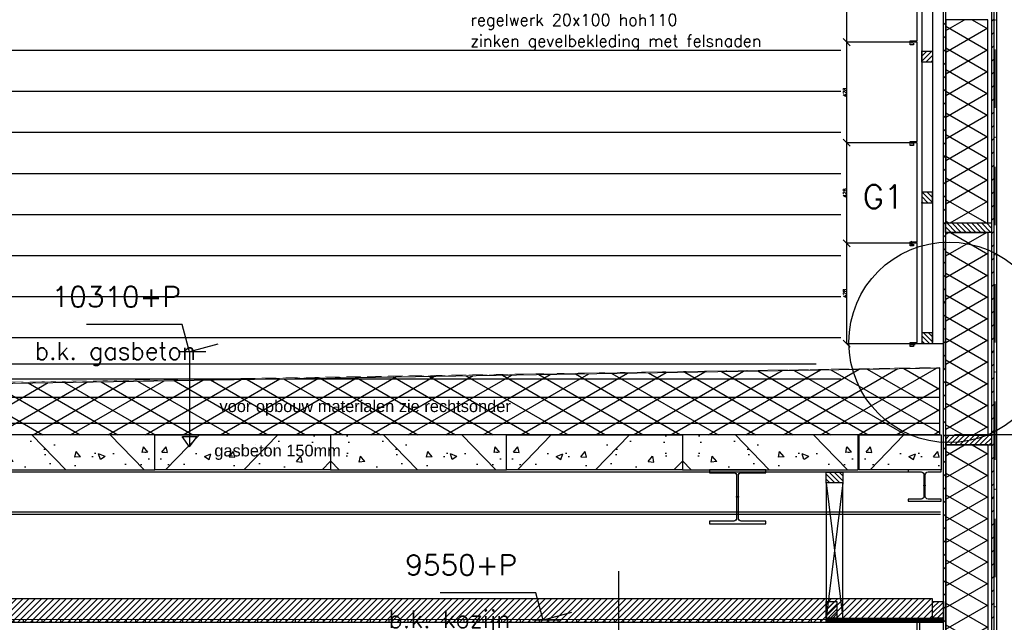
# Model space of a CAD drawing. Extents: x 0 to 317513, y 0 to 193913.
# Tile 72 of 105: x 205265 to 209463, y 160199 to 162768. Entities that reach past the tile are written whole.
import ezdxf

# ---------------------------------------------------------------- set-up
doc = ezdxf.new("R2010")
doc.units = 0
doc.header["$LTSCALE"] = 20
doc.header["$MEASUREMENT"] = 0
doc.header["$PDSIZE"] = -1
for name, pattern in [('DASHDOT', [25, 12.5, -6.25, 0, -6.25]), ('DD1', [2.66667, 1.66667, -0.5, 0, -0.5]), ('HIDDEN', [9.375, 6.25, -3.125])]:
    doc.linetypes.add(name, pattern=pattern)
doc.layers.get('0').update_dxf_attribs({"linetype": 'CONTINUOUS'})
doc.layers.get('DEFPOINTS').update_dxf_attribs({"linetype": 'CONTINUOUS'})
for name, color, linetype in [('25', 7, 'CONTINUOUS'), ('_DETAILNUMMERS', 4, 'CONTINUOUS'), ('_DETAILNUMMERSTEKST', 4, 'CONTINUOUS'), ('A--01A1_ACEER', 1, 'CONTINUOUS'), ('A--A21--_F-23-', 9, 'CONTINUOUS'), ('A--A23--_F--3-', 9, 'CONTINUOUS'), ('A--A25--_F--3-', 9, 'CONTINUOUS'), ('A--A42--_F--3-', 9, 'CONTINUOUS'), ('A--A42--_F-23-', 9, 'CONTINUOUS'), ('A--L13D3_VLOEREN', 3, 'CONTINUOUS'), ('A--L13DC4_VLOEREN', 4, 'HIDDEN'), ('A--L21--', 3, 'CONTINUOUS'), ('A--L21--_F-23-', 4, 'CONTINUOUS'), ('A--L21D1_BUITENWAND', 1, 'CONTINUOUS'), ('A--L21D2_BUITENWAND', 2, 'CONTINUOUS'), ('A--L21D3_BUITENWAND', 3, 'CONTINUOUS'), ('A--L25--', 7, 'CONTINUOUS'), ('A--L25--_F-23-', 7, 'CONTINUOUS'), ('A--L28--', 7, 'CONTINUOUS'), ('A--L28--_F--3-', 1, 'CONTINUOUS'), ('A--L28D1_KONSTRUKTIES', 1, 'CONTINUOUS'), ('A--L31--', 2, 'CONTINUOUS'), ('A--L31D1_BUITENKOZIJN', 1, 'CONTINUOUS'), ('A--L35D1_PLAFONDS', 1, 'CONTINUOUS'), ('A--L42--', 7, 'CONTINUOUS'), ('A--L42--_F--3-', 7, 'CONTINUOUS'), ('A--L42--_F-23-', 7, 'CONTINUOUS'), ('A--M$1A-_F123-', 1, 'CONTINUOUS'), ('A--M01A1_MAATVOERING', 1, 'CONTINUOUS'), ('A--M01B1_HOOGTE_MAATV', 1, 'CONTINUOUS'), ('A--T$1A-_F123_20', 1, 'CONTINUOUS'), ('A--T01A-25_TEKST', 2, 'CONTINUOUS'), ('A--T01B2_HOOGTE_MAATV', 2, 'CONTINUOUS'), ('A--T01B3_HOOGTE_MAATV', 3, 'CONTINUOUS'), ('STRAMIEN', 8, 'DD1'), ('X--LR---_CP', 7, 'CONTINUOUS')]:
    doc.layers.add(name, color=color, linetype=linetype)
doc.styles.add('EB1', font='ARIAL.TTF')
doc.styles.add('HIEMSTRA', font='romans.shx')
doc.styles.add('HOOGTEXT', font='ROMANS.shx', dxfattribs={"height": 2.5})
doc.styles.add('MAATLIJN', font='ROMANS')
doc.dimstyles.new('ALFA25', dxfattribs={"dimscale": 0.3, "dimtxt": 50, "dimasz": 100, "dimexe": 0, "dimexo": 0, "dimgap": 2, "dimtad": 1, "dimdec": 0, "dimzin": 0, "dimdsep": 46, "dimtxsty": 'MAATLIJN', "dimblk1": 'OBLIQUE', "dimblk2": 'OBLIQUE', "dimsah": 1, "dimcen": 0, "dimclrd": 1, "dimclre": 1, "dimclrt": 2, "dimadec": 0, "dimazin": 0, "dimtfac": 0.75, "dimtdec": 4, "dimtix": 1, "dimtmove": 2, "dimatfit": 3, "dimldrblk": 'OBLIQUE', "dimfxl": 0, "dimtvp": 1.5, "dimtolj": 1, "dimtzin": 0, "dimarcsym": 0})
pattern_1 = [(45, (0, 0), (-10.6066, 10.6066), [])]

# ---------------------------------------------------------------- blocks, each defined once
blk = doc.blocks.new('Q020495-')
at = {"layer": 'A--L28--_F--3-', "color": 4, "linetype": 'Continuous'}
blk.add_lwpolyline([(120, -115), (-120, -115), (-120, -103), (-15.75, -103, 0.4142136), (-3.75, -91), (-3.75, 91, 0.4142136), (-15.75, 103), (-120, 103), (-120, 115), (120, 115), (120, 103), (15.75, 103, 0.4142136), (3.75, 91), (3.75, -91, 0.4142136), (15.75, -103), (120, -103)], format="xyb", close=True, dxfattribs=at)
at = {"layer": 'X--LR---_CP'}
for p in [(-3.75, 0), (0, 0), (3.75, 0)]:
    blk.add_point(p, dxfattribs=at)
blk = doc.blocks.new('HOOGTEP')
at = {"layer": 'A--M01A1_MAATVOERING'}
for p, q in [((0, 0), (0.624, 2.33)), ((0.624, 2.33), (8.794, 2.33)), ((-2.415, 0.647), (0, 0))]:
    blk.add_line(p, q, dxfattribs=at)
at = {"layer": 'A--M01B1_HOOGTE_MAATV'}
blk.add_line((-1.379, 0), (0.911, 0), dxfattribs=at)
at = {"layer": 'A--T01B2_HOOGTE_MAATV', "style": 'HOOGTEXT', "flags": 4}
blk.add_attdef('TEKST', (1.84, -0.671), '', height=1.5, dxfattribs=at)
at = {"layer": 'A--T01B3_HOOGTE_MAATV', "style": 'HOOGTEXT', "flags": 4}
blk.add_attdef('HOOGTE', (1.673, 3.819), '', height=1.75, dxfattribs=at)
blk = doc.blocks.new('Q020490-')
at = {"layer": 'A--L28--_F--3-', "color": 4, "linetype": 'Continuous'}
blk.add_lwpolyline([(70, -66.5), (-70, -66.5), (-70, -58), (-14.75, -58, 0.4142136), (-2.75, -46), (-2.75, 46, 0.4142136), (-14.75, 58), (-70, 58), (-70, 66.5), (70, 66.5), (70, 58), (14.75, 58, 0.4142136), (2.75, 46), (2.75, -46, 0.4142136), (14.75, -58), (70, -58)], format="xyb", close=True, dxfattribs=at)
at = {"layer": 'X--LR---_CP'}
for p in [(-2.75, 0), (0, 0), (2.75, 0)]:
    blk.add_point(p, dxfattribs=at)
blk = doc.blocks.new('*U750')
at = {"layer": 'A--A42--_F-23-', "linetype": 'Continuous'}
h = blk.add_hatch(dxfattribs=at)
h.set_pattern_fill('ALFALINE', color=256, scale=40, style=0)
h.set_pattern_definition([(45, (-209414.277, -160008.877), (-28.284271, 28.284271), [])])
h.paths.add_polyline_path([(0, 0), (-5, 0), (-5, 4808.8), (0, 4808.8), (5, 4808.8), (5, 0)])
at = {"layer": 'A--L42--_F-23-', "color": 2, "linetype": 'Continuous'}
for points in [[(0, 0), (-5, 0), (-5, 4808.8), (0, 4808.8)], [(0, 0), (5, 0), (5, 4808.8), (0, 4808.8)]]:
    blk.add_lwpolyline(points, dxfattribs=at)
blk = doc.blocks.new('*U749')
at = {"layer": 'A--A42--_F-23-', "linetype": 'Continuous'}
h = blk.add_hatch(dxfattribs=at)
h.set_pattern_fill('ALFALINE', color=256, scale=40, style=0)
h.set_pattern_definition([(45, (-209208.322, -160008.877), (-28.284271, 28.284271), [])])
h.paths.add_polyline_path([(0, 0), (-5, 0), (-5, 4810.8), (0, 4810.8), (5, 4810.8), (5, 0)])
at = {"layer": 'A--L42--_F-23-', "color": 2, "linetype": 'Continuous'}
for points in [[(0, 0), (-5, 0), (-5, 4810.8), (0, 4810.8)], [(0, 0), (5, 0), (5, 4810.8), (0, 4810.8)]]:
    blk.add_lwpolyline(points, dxfattribs=at)
blk = doc.blocks.new('NH40_196')
at = {"layer": 'A--A25--_F--3-'}
h = blk.add_hatch(dxfattribs=at)
h.set_pattern_fill('ALFALINE', color=256, scale=15, style=0, pattern_type=2)
h.set_pattern_definition([(45, (-6, 0), (-10.6066, 10.6066), [])])
h.paths.add_polyline_path([(0, 0), (0, 196), (40, 196), (40, 0)])
at = {"layer": 'A--L25--_F-23-', "color": 2, "linetype": 'Continuous'}
blk.add_lwpolyline([(0, 0), (0, 196), (40, 196), (40, 0)], close=True, dxfattribs=at)
at = {"layer": 'X--LR---_CP'}
for p in [(0, 0), (0, 0), (40, 0)]:
    blk.add_point(p, dxfattribs=at)
blk = doc.blocks.new('*U748')
at = {"layer": 'A--A42--_F--3-', "linetype": 'Continuous'}
h = blk.add_hatch(dxfattribs=at)
h.set_pattern_fill('ALFALINE', color=256, scale=40, angle=45, style=0)
h.set_pattern_definition([(90, (-209425.527, -159915.57), (-40, 7e-15), [])])
h.paths.add_polyline_path([(0, 0), (6.2, -6.2), (6.2, 3936.2), (0, 3936.2), (-6.2, 3936.2), (-6.2, 6.2)])
at = {"layer": 'A--L42--_F--3-', "color": 3, "linetype": 'Continuous'}
for points in [[(-6.2, 6.2), (-6.2, 6.2), (-6.2, 3936.2), (0, 3936.2)], [(6.2, -6.2), (6.2, -6.2), (6.2, 3936.2), (0, 3936.2)], [(6.2, -6.2), (6.2, -6.2), (6.2, 3936.2), (0, 3936.2)], [(6.2, -6.2), (6.2, -6.2), (6.2, 3936.2), (0, 3936.2)]]:
    blk.add_lwpolyline(points, dxfattribs=at)
blk = doc.blocks.new('*U746')
at = {"layer": 'A--A42--_F--3-', "linetype": 'Continuous'}
h = blk.add_hatch(dxfattribs=at)
h.set_pattern_fill('ALFALINE', color=256, scale=40, angle=45, style=0)
h.set_pattern_definition([(90, (-209097.43, -159999.32), (-40, 7e-15), [])])
h.paths.add_polyline_path([(0, 0), (-6.2, 0), (-6.2, 206.3), (0, 206.3), (6.2, 206.3), (6.2, 0)])
at = {"layer": 'A--L42--_F--3-', "color": 3, "linetype": 'Continuous'}
for points in [[(0, 0), (-6.2, 0), (-6.2, 206.3), (0, 206.3)], [(0, 0), (-6.2, 0), (-6.2, 206.3), (0, 206.3)], [(0, 0), (-6.2, 0), (-6.2, 206.3), (0, 206.3)], [(0, 0), (6.2, 0), (6.2, 206.3), (0, 206.3)]]:
    blk.add_lwpolyline(points, dxfattribs=at)
blk = doc.blocks.new('Q020261-')
at = {"layer": 'A--A25--_F--3-'}
h = blk.add_hatch(dxfattribs=at)
h.set_pattern_fill('ALFALINE', color=256, scale=15, style=0, pattern_type=2)
h.set_pattern_definition(pattern_1)
h.paths.add_polyline_path([(0, 0), (0, 46), (46, 46), (46, 0)])
at = {"layer": 'A--L25--_F-23-', "color": 2, "linetype": 'Continuous'}
blk.add_lwpolyline([(0, 0), (0, 46), (46, 46), (46, 0)], close=True, dxfattribs=at)
at = {"layer": 'X--LR---_CP'}
for p in [(0, 0), (0, 0), (46, 0)]:
    blk.add_point(p, dxfattribs=at)
blk = doc.blocks.new('_OBLIQUE')
at = {"color": 0, "linetype": 'ByBlock'}
blk.add_line((-0.5, -0.5), (0.5, 0.5), dxfattribs=at)
blk = doc.blocks.new('*D521')
at = {"layer": 'A--M$1A-_F123-', "color": 1, "lineweight": -2}
for p, q in [((209078.9, 163100.5), (208791.5, 163100.5)), ((208791.5, 162672), (208791.5, 163100.5)), ((209091.3, 162672), (208791.5, 162672))]:
    blk.add_line(p, q, dxfattribs=at)
at = {"layer": 'DEFPOINTS', "color": 0}
for p in [(208791.5, 163100.5), (209078.9, 163100.5), (209091.3, 162672)]:
    blk.add_point(p, dxfattribs=at)
at = {"layer": 'A--M$1A-_F123-', "color": 1, "lineweight": -2, "xscale": 30, "yscale": 30, "zscale": 30}
for p, rotation in [((208791.5, 163100.5), 90), ((208791.5, 162672), 270)]:
    blk.add_blockref('_OBLIQUE', p, dxfattribs=dict(at, rotation=rotation))
at = {"layer": 'A--M$1A-_F123-', "color": 2, "insert": (208783.4, 162886.3), "char_height": 15, "attachment_point": 5, "rotation": 90, "style": 'MAATLIJN'}
blk.add_mtext('\\A1;428', dxfattribs=at)
blk = doc.blocks.new('*D522')
at = {"layer": 'A--M$1A-_F123-', "color": 1, "lineweight": -2}
for p, q in [((209078.9, 162672), (208791.5, 162672)), ((208791.5, 162243.6), (208791.5, 162672)), ((209091.3, 162243.6), (208791.5, 162243.6))]:
    blk.add_line(p, q, dxfattribs=at)
at = {"layer": 'DEFPOINTS', "color": 0}
for p in [(208791.5, 162672), (209078.9, 162672), (209091.3, 162243.6)]:
    blk.add_point(p, dxfattribs=at)
at = {"layer": 'A--M$1A-_F123-', "color": 1, "lineweight": -2, "xscale": 30, "yscale": 30, "zscale": 30}
for p, rotation in [((208791.5, 162672), 90), ((208791.5, 162243.6), 270)]:
    blk.add_blockref('_OBLIQUE', p, dxfattribs=dict(at, rotation=rotation))
at = {"layer": 'A--M$1A-_F123-', "color": 2, "insert": (208783.4, 162457.8), "char_height": 15, "attachment_point": 5, "rotation": 90, "style": 'MAATLIJN'}
blk.add_mtext('\\A1;428', dxfattribs=at)
blk = doc.blocks.new('*D523')
at = {"layer": 'A--M$1A-_F123-', "color": 1, "lineweight": -2}
for p, q in [((209078.9, 162243.6), (208791.5, 162243.6)), ((208791.5, 161815.1), (208791.5, 162243.6)), ((209091.3, 161815.1), (208791.5, 161815.1))]:
    blk.add_line(p, q, dxfattribs=at)
at = {"layer": 'DEFPOINTS', "color": 0}
for p in [(208791.5, 162243.6), (209078.9, 162243.6), (209091.3, 161815.1)]:
    blk.add_point(p, dxfattribs=at)
at = {"layer": 'A--M$1A-_F123-', "color": 1, "lineweight": -2, "xscale": 30, "yscale": 30, "zscale": 30}
for p, rotation in [((208791.5, 162243.6), 90), ((208791.5, 161815.1), 270)]:
    blk.add_blockref('_OBLIQUE', p, dxfattribs=dict(at, rotation=rotation))
at = {"layer": 'A--M$1A-_F123-', "color": 2, "insert": (208783.4, 162029.3), "char_height": 15, "attachment_point": 5, "rotation": 90, "style": 'MAATLIJN'}
blk.add_mtext('\\A1;428', dxfattribs=at)
blk = doc.blocks.new('*D524')
at = {"layer": 'A--M$1A-_F123-', "color": 1, "lineweight": -2}
for p, q in [((209078.9, 161815.1), (208791.5, 161815.1)), ((208791.5, 161386.6), (208791.5, 161815.1)), ((209091.3, 161386.6), (208791.5, 161386.6))]:
    blk.add_line(p, q, dxfattribs=at)
at = {"layer": 'DEFPOINTS', "color": 0}
for p in [(208791.5, 161815.1), (209078.9, 161815.1), (209091.3, 161386.6)]:
    blk.add_point(p, dxfattribs=at)
at = {"layer": 'A--M$1A-_F123-', "color": 1, "lineweight": -2, "xscale": 30, "yscale": 30, "zscale": 30}
for p, rotation in [((208791.5, 161815.1), 90), ((208791.5, 161386.6), 270)]:
    blk.add_blockref('_OBLIQUE', p, dxfattribs=dict(at, rotation=rotation))
at = {"layer": 'A--M$1A-_F123-', "color": 2, "insert": (208783.4, 161600.9), "char_height": 15, "attachment_point": 5, "rotation": 90, "style": 'MAATLIJN'}
blk.add_mtext('\\A1;428', dxfattribs=at)
blk = doc.blocks.new('*U737')
at = {"layer": 'A--A42--_F--3-', "linetype": 'Continuous'}
h = blk.add_hatch(dxfattribs=at)
h.set_pattern_fill('ALFALINE', color=256, scale=40, angle=45, style=0)
h.set_pattern_definition([(90, (-184599.41, -160205.59), (-40, 7e-15), [])])
h.paths.add_polyline_path([(0, 0), (0, 6.2), (24103.9, 7.2), (24103.9, 1), (24103.9, -5.3), (0, -6.2)])
at = {"layer": 'A--L42--_F--3-', "color": 3, "linetype": 'Continuous'}
for points in [[(0, 0), (0, 6.2), (24103.9, 7.2), (24103.9, 1)], [(0, 0), (0, 6.2), (24103.9, 7.2), (24103.9, 1)], [(0, 0), (0, 6.2), (24103.9, 7.2), (24103.9, 1)], [(0, 0), (0, -6.2), (24103.9, -5.3), (24103.9, 1)]]:
    blk.add_lwpolyline(points, dxfattribs=at)
blk = doc.blocks.new('Q020279-')
at = {"layer": 'A--A25--_F--3-'}
h = blk.add_hatch(dxfattribs=at)
h.set_pattern_fill('ALFALINE', color=256, scale=15, style=0, pattern_type=2)
h.set_pattern_definition(pattern_1)
h.paths.add_polyline_path([(0, 0), (0, 71), (46, 71), (46, 0)])
at = {"layer": 'A--L25--_F-23-', "color": 2, "linetype": 'Continuous'}
blk.add_lwpolyline([(0, 0), (0, 71), (46, 71), (46, 0)], close=True, dxfattribs=at)
at = {"layer": 'X--LR---_CP'}
for p in [(0, 0), (0, 0), (46, 0)]:
    blk.add_point(p, dxfattribs=at)
blk = doc.blocks.new('*U736')
at = {"layer": 'A--A42--_F--3-', "linetype": 'Continuous'}
h = blk.add_hatch(dxfattribs=at)
h.set_pattern_fill('ALFALINE', color=256, scale=4, angle=135, style=0)
h.set_pattern_definition([(180, (0, 0), (-9e-16, -4), [])])
h.paths.add_polyline_path([(0, 0), (0, 9), (500, 9), (500, 0), (500, -9), (0, -9)])
at = {"layer": 'A--L42--_F--3-', "color": 3, "linetype": 'Continuous'}
for points in [[(0, 0), (0, 9), (500, 9), (500, 0)], [(0, 0), (0, -9), (500, -9), (500, 0)]]:
    blk.add_lwpolyline(points, dxfattribs=at)

msp = doc.modelspace()

# ---------------------------------------------------------------- hatches: boundary and pattern name
at = {"layer": 'A--01A1_ACEER', "linetype": 'Continuous'}
h = msp.add_hatch(dxfattribs=at)
h.set_pattern_fill('ANSI31', color=256, scale=150, style=0)
h.set_pattern_definition([(45, (47684.831, 65603.426), (-13.2582521, 13.2582521), [])])
h.paths.add_polyline_path([(184199.4, 160199.3), (209157.3, 160199.3), (209157.3, 160299.3), (184199.4, 160299.3)])
at = {"layer": 'A--A21--_F-23-'}
h = msp.add_hatch(dxfattribs=at)
h.set_pattern_fill('ALFAISO', color=256, scale=80, angle=270, style=0, pattern_type=2)
h.set_pattern_definition([(150, (321629.74, 266330.77), (-40, -69.282032), []), (210, (321629.74, 266330.77), (40, -69.282032), [])])
h.paths.add_polyline_path([(209213.3, 161901.4), (209393.3, 161901.4), (209393.3, 162767.7), (209213.3, 162767.7)])
h = msp.add_hatch(dxfattribs=at)
h.set_pattern_fill('ALFAISO', color=256, scale=80, angle=270, style=0, pattern_type=2)
h.set_pattern_definition([(210, (321629.74, 57432.114), (-40, 69.282032), []), (150, (321629.74, 57432.114), (40, 69.282032), [])])
h.paths.add_polyline_path([(209213.3, 161861.4), (209393.3, 161861.4), (209393.3, 160995.2), (209213.3, 160995.2)])
h = msp.add_hatch(dxfattribs=at)
h.set_pattern_fill('ALFAISO', color=256, scale=80, angle=270, style=0, pattern_type=2)
h.set_pattern_definition([(210, (193102.26, 155514.22), (-40, 69.28203), []), (150, (193102.26, 155514.22), (40, 69.28203), [])])
h.paths.add_polyline_path([(184090.6, 161262.6), (190625.6, 161159.1), (190725.6, 161159.1), (196112.9, 161259), (201528.5, 161158.8), (201625.6, 161158.8), (209187, 161283.3), (209187, 160998.6), (184090.6, 160999.3)])
h = msp.add_hatch(dxfattribs=at)
h.set_pattern_fill('ALFAISO', color=256, scale=80, angle=270, style=0, pattern_type=2)
h.set_pattern_definition([(150, (321630.194, 264518.205), (-40, -69.282032), []), (210, (321630.194, 264518.205), (40, -69.282032), [])])
h.paths.add_polyline_path([(209213.8, 160088.9), (209393.8, 160088.9), (209393.8, 160955.2), (209213.8, 160955.2)])
at = {"layer": 'A--A23--_F--3-'}
h = msp.add_hatch(dxfattribs=at)
h.set_pattern_fill('ALFABET', color=256, scale=40, angle=1, style=0, pattern_type=2)
h.set_pattern_definition([(134, (417794.7, 58092.8), (172.64155, 166.718), []), (129, (417794.7, 58092.8), (-287.29845, -20.08986), [30, -330]), (184, (417794.7, 58092.8), (60.7431, 299.8624), [24, -264]), (78.5486, (417770.76, 58091.13), (-226.55556, 279.77237), [25.49608, -280.45684]), (132.8158, (417796.1, 58172.8), (-427.9869, -58.74715), [45, -495]), (82.3644, (417760.43, 58167.9), (-367.00786, 396.11265), [38.2441, -420.6852]), (187.8158, (417796.1, 58172.8), (-367.00755, 396.1129), [36, -396]), (158, (417755.75, 58153.5), (-241.53712, -156.85604), [30, -330]), (213, (417755.75, 58153.5), (-92.24906, 291.7144), [24, -264]), (107.5486, (417735.62, 58140.42), (-333.7863, 134.8581), [25.49608, -280.45684]), (141.5, (417794.7, 58092.81), (-2.53928, 133.22215), [0, -260.8, 0, -268, 0, -265]), (171.5, (417794.7, 58092.8), (-102.458415, 159.577135), [0, -152.8, 0, -254.8, 0, -101]), (211.5, (417883.89, 58091.25), (-213.65391, -5.29398), [0, -100, 0, -312, 0, -414]), (221.5, (417923.88, 58090.55), (-232.54011, 44.1071), [0, -130, 0, -207.2, 0, -294]), (221.5, (417923.88, 58090.55), (-232.54011, 44.1071), [0, -130, 0, -207.2, 0, -294])])
h.paths.add_polyline_path([(205090.6, 160848.7), (205840.6, 160848.7), (205840.6, 160998.7), (205090.6, 160998.7)])
h = msp.add_hatch(dxfattribs=at)
h.set_pattern_fill('ALFABET', color=256, scale=40, angle=1, style=0, pattern_type=2)
h.set_pattern_definition([(46, (-6113.52, 58092.8), (-172.64155, 166.718), []), (51, (-6113.52, 58092.8), (287.29845, -20.08986), [30, -330]), (356, (-6113.52, 58092.8), (-60.7431, 299.8624), [24, -264]), (101.4514, (-6089.57, 58091.13), (226.55556, 279.77237), [25.49608, -280.45684]), (47.1842, (-6114.9, 58172.8), (427.9869, -58.74715), [45, -495]), (97.6356, (-6079.25, 58167.9), (367.00786, 396.11265), [38.2441, -420.6852]), (352.1842, (-6114.9, 58172.8), (367.00755, 396.1129), [36, -396]), (22, (-6074.57, 58153.5), (241.53712, -156.85604), [30, -330]), (327, (-6074.57, 58153.5), (92.24906, 291.7144), [24, -264]), (72.4514, (-6054.44, 58140.42), (333.7863, 134.8581), [25.49608, -280.45684]), (38.5, (-6113.52, 58092.81), (2.53928, 133.22215), [0, -260.8, 0, -268, 0, -265]), (8.5, (-6113.52, 58092.8), (102.458415, 159.577135), [0, -152.8, 0, -254.8, 0, -101]), (328.5, (-6202.7, 58091.25), (213.65391, -5.29398), [0, -100, 0, -312, 0, -414]), (318.5, (-6242.7, 58090.55), (232.54011, 44.1071), [0, -130, 0, -207.2, 0, -294]), (318.5, (-6242.7, 58090.55), (232.54011, 44.1071), [0, -130, 0, -207.2, 0, -294])])
h.paths.add_polyline_path([(206590.6, 160848.7), (205840.6, 160848.7), (205840.6, 160998.7), (206590.6, 160998.7)])
h = msp.add_hatch(dxfattribs=at)
h.set_pattern_fill('ALFABET', color=256, scale=40, angle=1, style=0, pattern_type=2)
h.set_pattern_definition([(134, (419294.7, 58092.8), (172.64155, 166.718), []), (129, (419294.7, 58092.8), (-287.29845, -20.08986), [30, -330]), (184, (419294.7, 58092.8), (60.7431, 299.8624), [24, -264]), (78.5486, (419270.76, 58091.13), (-226.55556, 279.77237), [25.49608, -280.45684]), (132.8158, (419296.1, 58172.8), (-427.9869, -58.74715), [45, -495]), (82.3644, (419260.43, 58167.9), (-367.00786, 396.11265), [38.2441, -420.6852]), (187.8158, (419296.1, 58172.8), (-367.00755, 396.1129), [36, -396]), (158, (419255.75, 58153.5), (-241.53712, -156.85604), [30, -330]), (213, (419255.75, 58153.5), (-92.24906, 291.7144), [24, -264]), (107.5486, (419235.62, 58140.42), (-333.7863, 134.8581), [25.49608, -280.45684]), (141.5, (419294.7, 58092.81), (-2.53928, 133.22215), [0, -260.8, 0, -268, 0, -265]), (171.5, (419294.7, 58092.8), (-102.458415, 159.577135), [0, -152.8, 0, -254.8, 0, -101]), (211.5, (419383.89, 58091.25), (-213.65391, -5.29398), [0, -100, 0, -312, 0, -414]), (221.5, (419423.88, 58090.55), (-232.54011, 44.1071), [0, -130, 0, -207.2, 0, -294]), (221.5, (419423.88, 58090.55), (-232.54011, 44.1071), [0, -130, 0, -207.2, 0, -294])])
h.paths.add_polyline_path([(206590.6, 160848.7), (207340.6, 160848.7), (207340.6, 160998.7), (206590.6, 160998.7)])
h = msp.add_hatch(dxfattribs=at)
h.set_pattern_fill('ALFABET', color=256, scale=40, angle=1, style=0, pattern_type=2)
h.set_pattern_definition([(46, (-4613.52, 58092.8), (-172.64155, 166.718), []), (51, (-4613.52, 58092.8), (287.29845, -20.08986), [30, -330]), (356, (-4613.52, 58092.8), (-60.7431, 299.8624), [24, -264]), (101.4514, (-4589.57, 58091.13), (226.55556, 279.77237), [25.49608, -280.45684]), (47.1842, (-4614.9, 58172.8), (427.9869, -58.74715), [45, -495]), (97.6356, (-4579.25, 58167.9), (367.00786, 396.11265), [38.2441, -420.6852]), (352.1842, (-4614.9, 58172.8), (367.00755, 396.1129), [36, -396]), (22, (-4574.57, 58153.5), (241.53712, -156.85604), [30, -330]), (327, (-4574.57, 58153.5), (92.24906, 291.7144), [24, -264]), (72.4514, (-4554.44, 58140.42), (333.7863, 134.8581), [25.49608, -280.45684]), (38.5, (-4613.52, 58092.81), (2.53928, 133.22215), [0, -260.8, 0, -268, 0, -265]), (8.5, (-4613.52, 58092.8), (102.458415, 159.577135), [0, -152.8, 0, -254.8, 0, -101]), (328.5, (-4702.7, 58091.25), (213.65391, -5.29398), [0, -100, 0, -312, 0, -414]), (318.5, (-4742.7, 58090.55), (232.54011, 44.1071), [0, -130, 0, -207.2, 0, -294]), (318.5, (-4742.7, 58090.55), (232.54011, 44.1071), [0, -130, 0, -207.2, 0, -294])])
h.paths.add_polyline_path([(208090.6, 160848.7), (207340.6, 160848.7), (207340.6, 160998.7), (208090.6, 160998.7)])
h = msp.add_hatch(dxfattribs=at)
h.set_pattern_fill('ALFABET', color=256, scale=40, angle=1, style=0, pattern_type=2)
h.set_pattern_definition([(134, (420794.7, 58092.8), (172.64155, 166.718), []), (129, (420794.7, 58092.8), (-287.29845, -20.08986), [30, -330]), (184, (420794.7, 58092.8), (60.7431, 299.8624), [24, -264]), (78.5486, (420770.76, 58091.13), (-226.55556, 279.77237), [25.49608, -280.45684]), (132.8158, (420796.1, 58172.8), (-427.9869, -58.74715), [45, -495]), (82.3644, (420760.43, 58167.9), (-367.00786, 396.11265), [38.2441, -420.6852]), (187.8158, (420796.1, 58172.8), (-367.00755, 396.1129), [36, -396]), (158, (420755.75, 58153.5), (-241.53712, -156.85604), [30, -330]), (213, (420755.75, 58153.5), (-92.24906, 291.7144), [24, -264]), (107.5486, (420735.62, 58140.42), (-333.7863, 134.8581), [25.49608, -280.45684]), (141.5, (420794.7, 58092.81), (-2.53928, 133.22215), [0, -260.8, 0, -268, 0, -265]), (171.5, (420794.7, 58092.8), (-102.458415, 159.577135), [0, -152.8, 0, -254.8, 0, -101]), (211.5, (420883.89, 58091.25), (-213.65391, -5.29398), [0, -100, 0, -312, 0, -414]), (221.5, (420923.88, 58090.55), (-232.54011, 44.1071), [0, -130, 0, -207.2, 0, -294]), (221.5, (420923.88, 58090.55), (-232.54011, 44.1071), [0, -130, 0, -207.2, 0, -294])])
h.paths.add_polyline_path([(208090.6, 160848.7), (208840.6, 160848.7), (208840.6, 160998.7), (208090.6, 160998.7)])
h = msp.add_hatch(dxfattribs=at)
h.set_pattern_fill('ALFABET', color=256, scale=40, angle=1, style=0, pattern_type=2)
h.set_pattern_definition([(46, (-3109.7, 58092.8), (-172.64155, 166.718), []), (51, (-3109.7, 58092.8), (287.29845, -20.08986), [30, -330]), (356, (-3109.7, 58092.8), (-60.7431, 299.8624), [24, -264]), (101.4514, (-3085.75, 58091.13), (226.55556, 279.77237), [25.49608, -280.45684]), (47.1842, (-3111.1, 58172.8), (427.9869, -58.74715), [45, -495]), (97.6356, (-3075.43, 58167.9), (367.00786, 396.11265), [38.2441, -420.6852]), (352.1842, (-3111.1, 58172.8), (367.00755, 396.1129), [36, -396]), (22, (-3070.75, 58153.5), (241.53712, -156.85604), [30, -330]), (327, (-3070.75, 58153.5), (92.24906, 291.7144), [24, -264]), (72.4514, (-3050.62, 58140.42), (333.7863, 134.8581), [25.49608, -280.45684]), (38.5, (-3109.7, 58092.81), (2.53928, 133.22215), [0, -260.8, 0, -268, 0, -265]), (8.5, (-3109.7, 58092.8), (102.458415, 159.577135), [0, -152.8, 0, -254.8, 0, -101]), (328.5, (-3198.88, 58091.25), (213.65391, -5.29398), [0, -100, 0, -312, 0, -414]), (318.5, (-3238.88, 58090.55), (232.54011, 44.1071), [0, -130, 0, -207.2, 0, -294]), (318.5, (-3238.88, 58090.55), (232.54011, 44.1071), [0, -130, 0, -207.2, 0, -294])])
h.paths.add_polyline_path([(209193.3, 160848.7), (208844.4, 160848.7), (208844.4, 160998.7), (209193.3, 160998.7)])

# ---------------------------------------------------------------- linework, layer by layer
at = {"layer": '_DETAILNUMMERS'}
msp.add_line((207818.2, 160416.6), (207818.2, 159915.6), dxfattribs=at)
msp.add_circle((209227.5, 161392.7), 427.3, dxfattribs=at)
at = {"layer": 'A--01A1_ACEER'}
for p, q in [((205988.8, 161352.2), (205989.4, 160947.2)), ((208660.8, 161299.3), (167795.5, 161299.3)), ((205989.3, 160947.2), (205957.9, 160991.3)), ((205958.4, 160990.7), (206020.3, 160990.6)), ((205989.4, 160947.2), (206020.8, 160991.3))]:
    msp.add_line(p, q, dxfattribs=at)
at = {"layer": 'A--L13D3_VLOEREN'}
for p, q in [((167957.3, 161163.5), (209187, 161158.6)), ((167957.3, 161048.6), (209187, 161048.6))]:
    msp.add_line(p, q, dxfattribs=at)
at = {"layer": 'A--L13DC4_VLOEREN', "const_width": 1}
msp.add_lwpolyline([(186365.1, 161231.2), (184090.6, 161267.6), (190675.6, 161162.1), (196112.1, 161262), (201577.1, 161161.8), (209189.5, 161286.5), (201575.6, 161166.2), (196111.7, 161265.7), (193862.7, 161224.2), (190675.6, 161166.4), (185832, 161239.7), (184090.6, 161267.6), (184090.6, 161267.6), (184090.6, 161267.6), (180622.3, 161168.3), (175242.7, 161267.6), (169822.3, 161168.5), (167965.8, 161199.8), (167961.8, 161199.8), (167961.7, 161266.7)], dxfattribs=at)
at = {"layer": 'A--L21--'}
for points in [[(209213.3, 161901.4), (209393.3, 161901.4), (209393.3, 162767.7), (209213.3, 162767.7)], [(209213.3, 161861.4), (209393.3, 161861.4), (209393.3, 160995.2), (209213.3, 160995.2)], [(184090.6, 161262.6), (190625.6, 161159.1), (190725.6, 161159.1), (196112.9, 161259), (201528.5, 161158.8), (201625.6, 161158.8), (201625.6, 161158.8), (209187, 161283.3), (209187, 160998.6), (184090.6, 160999.3)], [(209213.8, 160088.9), (209393.8, 160088.9), (209393.8, 160955.2), (209213.8, 160955.2)]]:
    msp.add_lwpolyline(points, close=True, dxfattribs=at)
at = {"layer": 'A--L21--_F-23-', "linetype": 'Continuous'}
for points in [[(205090.6, 160848.7), (205840.6, 160848.7), (205840.6, 160998.7), (205090.6, 160998.7)], [(206590.6, 160848.7), (205840.6, 160848.7), (205840.6, 160998.7), (206590.6, 160998.7)], [(206590.6, 160848.7), (207340.6, 160848.7), (207340.6, 160998.7), (206590.6, 160998.7)], [(208090.6, 160848.7), (207340.6, 160848.7), (207340.6, 160998.7), (208090.6, 160998.7)], [(208090.6, 160848.7), (208840.6, 160848.7), (208840.6, 160998.7), (208090.6, 160998.7)], [(209193.3, 160848.7), (208844.4, 160848.7), (208844.4, 160998.7), (209193.3, 160998.7)]]:
    msp.add_lwpolyline(points, close=True, dxfattribs=at)
at = {"layer": 'A--L21D1_BUITENWAND'}
msp.add_line((208765.5, 161236.3), (203335.3, 161236.3), dxfattribs=at)
at = {"layer": 'A--L21D2_BUITENWAND'}
for p, q in [((209111.3, 164818.2), (209111.3, 161392.2)), ((209157.4, 164819.7), (209157.3, 161392.2)), ((209203.4, 161825.2), (209203.3, 161392.2))]:
    msp.add_line(p, q, dxfattribs=at)
at = {"layer": 'A--L21D2_BUITENWAND', "color": 4}
for p, q in [((209064.3, 161818.2), (209064.3, 161813.2)), ((209064.3, 161818.2), (209064.3, 161813.2)), ((209068.3, 161809.2), (209074.3, 161809.2)), ((209068.3, 161809.2), (209074.3, 161809.2))]:
    msp.add_line(p, q, dxfattribs=at)
for points in [[(209075.5, 162668), (209075.5, 162660.2), (209061.3, 162660.2), (209061.3, 162677.6), (209091.3, 162677.6), (209091.3, 163097, 0.414215), (209087.3, 163101), (209070.4, 163101, 0.410365), (209068.4, 163099.1), (209068.4, 163094.2)], [(209075.5, 162243.6), (209075.5, 162231.8), (209061.3, 162231.8), (209061.3, 162249.1), (209091.3, 162249.1), (209091.3, 162668.6, 0.414215), (209087.3, 162672.6), (209070.4, 162672.6, 0.410365), (209068.4, 162670.6), (209068.4, 162665.8)], [(209075.5, 161811.1), (209075.5, 161803.3), (209061.3, 161803.3), (209061.3, 161820.6), (209091.3, 161820.6), (209091.3, 162240.1, 0.414215), (209087.3, 162244.1), (209070.4, 162244.1, 0.410365), (209068.4, 162242.1), (209068.4, 162237.3)], [(209082.8, 161382.2), (209061.3, 161382.2), (209061.3, 161392.2), (209091.3, 161392.2), (209091.3, 161814.6, 0.414215), (209087.3, 161818.6), (209070.4, 161818.6, 0.410365), (209068.4, 161816.7), (209068.4, 161811.8)], [(209075.5, 161382.6), (209075.5, 161374.8), (209061.3, 161374.8), (209061.3, 161392.2), (209091.3, 161392.2), (209091.3, 161811.6, 0.414215), (209087.3, 161815.6), (209070.4, 161815.6, 0.410365), (209068.4, 161813.7), (209068.4, 161808.8)]]:
    msp.add_lwpolyline(points, format="xyb", dxfattribs=at)
msp.add_lwpolyline([(209073, 161387.2), (209106.3, 161387.2), (209106.3, 161387.2), (209203.3, 161387.2), (209203.3, 161274.2)], dxfattribs=at)
for centre, start, end in [((209068.3, 161818.2), 90, 180), ((209068.3, 161818.2), 90, 180), ((209068.3, 161813.2), 180, 270), ((209068.3, 161813.2), 180, 270)]:
    msp.add_arc(centre, 4, start, end, dxfattribs=at)
at = {"layer": 'A--L21D3_BUITENWAND'}
for p, q in [((208765.5, 162636.3), (203335.3, 162636.3)), ((208765.5, 162461.3), (203335.3, 162461.3)), ((208765.5, 162286.3), (203335.3, 162286.3)), ((208765.5, 162111.3), (203335.3, 162111.3)), ((208765.5, 161936.3), (203335.3, 161936.3)), ((208765.5, 161761.3), (203335.3, 161761.3)), ((208765.5, 161586.3), (203335.3, 161586.3)), ((208765.5, 161411.3), (203335.3, 161411.3))]:
    msp.add_line(p, q, dxfattribs=at)
at = {"layer": 'A--L28D1_KONSTRUKTIES'}
for p, q in [((209070, 160839.3), (184240.6, 160839.3)), ((209191.1, 160668.2), (184240.6, 160668.2)), ((209191.1, 160658.7), (184240.6, 160658.7))]:
    msp.add_line(p, q, dxfattribs=at)
at = {"layer": 'A--L31--'}
msp.add_line((206707.3, 160199.3), (208685.6, 160200.3), dxfattribs=at)
at = {"layer": 'A--L31D1_BUITENKOZIJN'}
for p, q in [((208703.3, 160793.3), (208703.3, 160212.3)), ((208703.3, 160793.3), (208774.3, 160217.3)), ((208774.3, 160793.3), (208703.3, 160217.3)), ((208774.3, 160217.3), (208774.3, 160793.3))]:
    msp.add_line(p, q, dxfattribs=at)
at = {"layer": 'A--L35D1_PLAFONDS', "linetype": 'Continuous'}
msp.add_lwpolyline([(184199.4, 160199.3), (209157.3, 160199.3), (209157.3, 160299.3), (184199.4, 160299.3)], close=True, dxfattribs=at)
at = {"layer": 'STRAMIEN', "linetype": 'DASHDOT'}
for p, q in [((209422.3, 168142.5), (209422.3, 148770)), ((150738.4, 160999.3), (241970.6, 160999.3))]:
    msp.add_line(p, q, dxfattribs=at)

# ---------------------------------------------------------------- block references
ref = msp.add_blockref('HOOGTEP', (205988.8, 161352.2), dxfattribs=dict(xscale=-50, yscale=50, zscale=50))
ref.add_attrib('TEKST', 'b.k. gasbeton', (205329, 161318.7), dxfattribs={"layer": 'A--T01B2_HOOGTE_MAATV', "height": 75, "style": 'HOOGTEXT', "flags": 4})
ref.add_attrib('HOOGTE', '10310+P', (205401, 161543.2), dxfattribs={"layer": 'A--T01B3_HOOGTE_MAATV', "height": 87.5, "style": 'HOOGTEXT', "flags": 4})
ref = msp.add_blockref('HOOGTEP', (207497, 160208.8), dxfattribs=dict(xscale=-50, yscale=50, zscale=50))
ref.add_attrib('TEKST', 'b.k. kozijn', (206837.2, 160175.3), dxfattribs={"layer": 'A--T01B2_HOOGTE_MAATV', "height": 75, "style": 'HOOGTEXT', "flags": 4})
ref.add_attrib('HOOGTE', '9550+P', (206909.2, 160399.8), dxfattribs={"layer": 'A--T01B3_HOOGTE_MAATV', "height": 87.5, "style": 'HOOGTEXT', "flags": 4})
at = {"layer": '25', "xscale": -1}
msp.add_blockref('Q020261-', (209157.3, 161987.2), dxfattribs=at)
at = {"layer": '25', "rotation": 270}
msp.add_blockref('Q020279-', (208703.3, 160839.3), dxfattribs=at)
at = {"layer": '25'}
for p in [(208703.3, 160217.3), (209157.3, 160217.3)]:
    msp.add_blockref('Q020279-', p, dxfattribs=at)
at = {"layer": 'A--L25--'}
for name, p, rotation in [('Q020261-', (209157.3, 162633.2), 180), ('NH40_196', (209408.9, 161861.4), 90)]:
    msp.add_blockref(name, p, dxfattribs=dict(at, rotation=rotation))
at = {"layer": 'A--L25--', "xscale": -1}
msp.add_blockref('Q020261-', (209157.3, 161387.2), dxfattribs=at)
at = {"layer": 'A--L25--', "xscale": -1, "rotation": 90}
msp.add_blockref('NH40_196', (209409.3, 160995.2), dxfattribs=at)
at = {"layer": 'A--L28--', "xscale": -1}
for name, p in [('Q020495-', (208325.6, 160733.8)), ('Q020490-', (209123.3, 160782.2))]:
    msp.add_blockref(name, p, dxfattribs=at)
at = {"layer": 'A--L42--'}
for name, p in [('*U749', (209208.3, 160008.9)), ('*U750', (209414.3, 160008.9)), ('*U748', (209425.5, 159915.6)), ('*U736', (208703.3, 160208.3)), ('*U737', (184599.4, 160205.6)), ('*U746', (209097.4, 159999.3))]:
    msp.add_blockref(name, p, dxfattribs=at)

# ---------------------------------------------------------------- texts
at = {"layer": '_DETAILNUMMERSTEKST', "style": 'HIEMSTRA'}
msp.add_text('G1', height=100, dxfattribs=at).set_placement((208859.8, 161963.6))
at = {"layer": 'A--T$1A-_F123_20', "style": 'EB1'}
for s, p in [('voor opbouw materialen zie rechtsonder', (206116.6, 161095.4)), ('gasbeton 150mm', (206094.6, 160906.4))]:
    msp.add_text(s, height=50, dxfattribs=at).set_placement(p)
at = {"layer": 'A--T01A-25_TEKST', "style": 'HIEMSTRA'}
for s, p in [('regelwerk 20x100 hoh110', (207186.5, 162741.8)), ('zinken gevelbekleding met felsnaden', (207186.5, 162652.6))]:
    msp.add_text(s, height=50, dxfattribs=at).set_placement(p)

# ---------------------------------------------------------------- dimensions: what is measured, and where the dimension line sits
at = {"layer": 'A--M$1A-_F123-'}
for base, p1, p2, picture, middle in [((208791.5458, 163100.5152), (209091.2972, 162672.044), (209078.8673, 163100.5152), '*D521', (208783.4458, 162886.2796)), ((208791.5, 162672), (209091.3, 162243.6), (209078.9, 162672), '*D522', (208783.4, 162457.8)), ((208791.5458, 162243.5728), (209091.2972, 161815.1016), (209078.8673, 162243.5728), '*D523', (208783.4458, 162029.3372)), ((208791.5458, 161815.1016), (209091.2972, 161386.6304), (209078.8673, 161815.1016), '*D524', (208783.4458, 161600.866))]:
    dim = msp.add_linear_dim(base=base, p1=p1, p2=p2, angle=270, dimstyle='ALFA25', dxfattribs=at)
    dim.commit()
    dim.dimension.update_dxf_attribs({"geometry": picture, "text_midpoint": middle})

doc.saveas('drawing.dxf')
